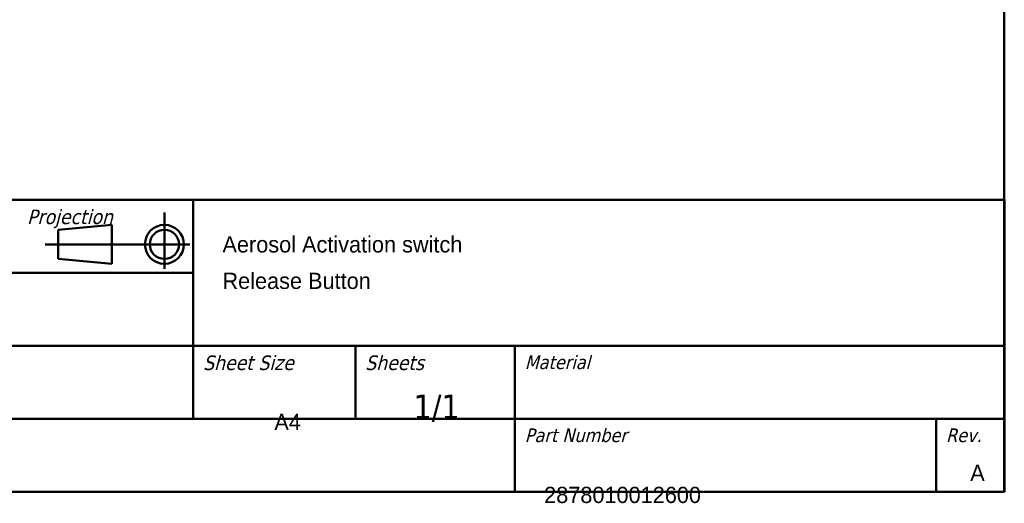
# Model space of a CAD drawing. Header units: millimetres. Extents: x 15 to 430, y 13 to 300.
# Tile 5 of 13: x 279 to 430, y 13 to 88. Entities that reach past the tile are written whole.
import ezdxf
from ezdxf.enums import TextEntityAlignment as Align

# ---------------------------------------------------------------- set-up
doc = ezdxf.new("R2018")
doc.units = ezdxf.units.MM
doc.header["$LTSCALE"] = 1.5
doc.layers.add('Border (ISO)', color=7, linetype='Continuous', lineweight=50)
doc.layers.add('Title (ISO)', color=7, linetype='Continuous', lineweight=50)
doc.styles.add('Note Text (ISO)', font='tahoma.ttf')
doc.styles.get("Standard").update_dxf_attribs({"font": 'tahoma.ttf'})

# ---------------------------------------------------------------- blocks, each defined once
blk = doc.blocks.new('Borders Border')
at = {"layer": 'Border (ISO)'}
for p, q in [((287, 200), (287, 10)), ((287, 10), (10, 10))]:
    blk.add_line(p, q, dxfattribs=at)
blk = doc.blocks.new('Title Blocks JKE')
at = {"layer": 'Title (ISO)'}
for p, q in [((100.89, 162.13), (290.89, 162.13)), ((207.56, 162.13), (207.56, 139.63)), ((290.89, 162.13), (290.89, 132.13)), ((204.59, 155.05), (204.59, 160.84)), ((193.66, 159.05), (199.2, 159.55)), ((193.66, 156.05), (193.66, 159.05)), ((199.2, 159.55), (199.2, 155.55)), ((207.2, 157.55), (192.34, 157.55)), ((199.2, 155.55), (193.66, 156.05)), ((140.89, 154.63), (207.56, 154.63)), ((140.89, 147.13), (290.89, 147.13)), ((224.22, 147.13), (224.22, 139.63)), ((240.61, 147.13), (240.61, 132.13)), ((140.89, 139.63), (290.89, 139.63)), ((283.89, 139.63), (283.89, 132.13)), ((290.89, 132.13), (100.89, 132.13))]:
    blk.add_line(p, q, dxfattribs=at)
for radius in [2, 1.5]:
    blk.add_circle((204.59, 157.55), radius, dxfattribs=at)
at = {"layer": 'Title (ISO)', "attachment_point": 1, "style": 'Note Text (ISO)'}
for s, insert, char_height in [('\\fTahoma|b0|i1;{\\H1.5000;Projection}', (190.47, 161.13), 1.5), ('\\fTahoma|b0|i1;{\\H1.5000;Sheet Size}', (208.56, 146.13), 1.5), ('\\fTahoma|b0|i1;{\\H1.5000;Sheets}', (225.22, 146.13), 1.5), ('\\fTahoma|b0|i1;{\\H1.4000;Material}', (241.61, 146.13), 1.4), ('\\fTahoma|b0|i1;{\\H1.4000;Part Number}', (241.61, 138.63), 1.4), ('\\fTahoma|b0|i1;{\\H1.4000;Rev.}', (284.89, 138.63), 1.4)]:
    blk.add_mtext(s, dxfattribs=dict(at, insert=insert, char_height=char_height))
at = {"layer": 'Title (ISO)', "insert": (232.56, 139.3), "char_height": 2.5, "attachment_point": 8, "line_spacing_factor": 2.4, "style": 'Note Text (ISO)'}
blk.add_mtext('\\fTahoma|b0|i0;{\\H2.5000;1/1}', dxfattribs=at)
at = {"layer": 'Title (ISO)', "lineweight": 30, "flags": 104}
for tag, p in [('DESCRIPTION', (210.56, 158.38)), ('TITLE', (210.56, 154.63)), ('SUBJECT', (210.56, 150.88))]:
    blk.add_attdef(tag, text='', height=2.5, dxfattribs=at).set_placement(p, align=Align.MIDDLE_LEFT)
for tag, height, p in [('MASS\\P3;', 2.5, (143.89, 147.63)), ('CREATION_DATE', 2.5, (177.22, 147.63)), ('Surface', 2.5, (143.89, 140.13)), ('MATERIAL', 2.5, (243.61, 140.13)), ('DESIGNER', 2.5, (177.22, 140.13)), ('Dimension', 2.5, (143.89, 132.63)), ('PART_NUMBER', 2.2, (243.61, 132.63))]:
    blk.add_attdef(tag, text='', height=height, dxfattribs=at).set_placement(p, align=Align.BOTTOM_LEFT)
blk.add_attdef('Sheet_Size', text='', height=2.5, dxfattribs=at).set_placement((215.89, 140.13), align=Align.BOTTOM_CENTER)
blk.add_attdef('REVISION_NUMBER', text='', height=2.2, dxfattribs=at).set_placement((287.39, 134.9), align=Align.MIDDLE_CENTER)

msp = doc.modelspace()

# ---------------------------------------------------------------- block references
at = {"xscale": 1.5, "yscale": 1.5, "zscale": 1.5}
msp.add_blockref('Borders Border', (0, 0), dxfattribs=at)
ref = msp.add_blockref('Title Blocks JKE', (-5.83, -183.2), dxfattribs=dict(xscale=1.5, yscale=1.5, zscale=1.5))
lines = msp.add_mtext('A4', dxfattribs={"layer": 'Title (ISO)', "insert": (318, 27), "char_height": 2.5, "attachment_point": 1})
ref.add_attrib('Sheet_Size', '', (318, 27), dxfattribs={"flags": 104}).embed_mtext(lines)
lines = msp.add_mtext('Aerosol Activation switch', dxfattribs={"layer": 'Title (ISO)', "insert": (310, 54.37), "char_height": 2.5, "attachment_point": 1})
ref.add_attrib('DESCRIPTION', '', (310, 54.37), dxfattribs={"flags": 104}).embed_mtext(lines)
lines = msp.add_mtext('Release Button', dxfattribs={"layer": 'Title (ISO)', "insert": (310, 48.75), "char_height": 2.5, "attachment_point": 1})
ref.add_attrib('TITLE', '', (310, 48.75), dxfattribs={"flags": 104}).embed_mtext(lines)
lines = msp.add_mtext('A', dxfattribs={"layer": 'Title (ISO)', "insert": (425.25, 19.15), "char_height": 2.5, "attachment_point": 1})
ref.add_attrib('REVISION_NUMBER', '', (425.25, 19.15), dxfattribs={"flags": 104}).embed_mtext(lines)
lines = msp.add_mtext('2878010012600', dxfattribs={"layer": 'Title (ISO)', "insert": (359.58, 15.75), "char_height": 2.5, "attachment_point": 1})
ref.add_attrib('PART_NUMBER', '', (359.58, 15.75), dxfattribs={"flags": 104}).embed_mtext(lines)

doc.saveas('drawing.dxf')
